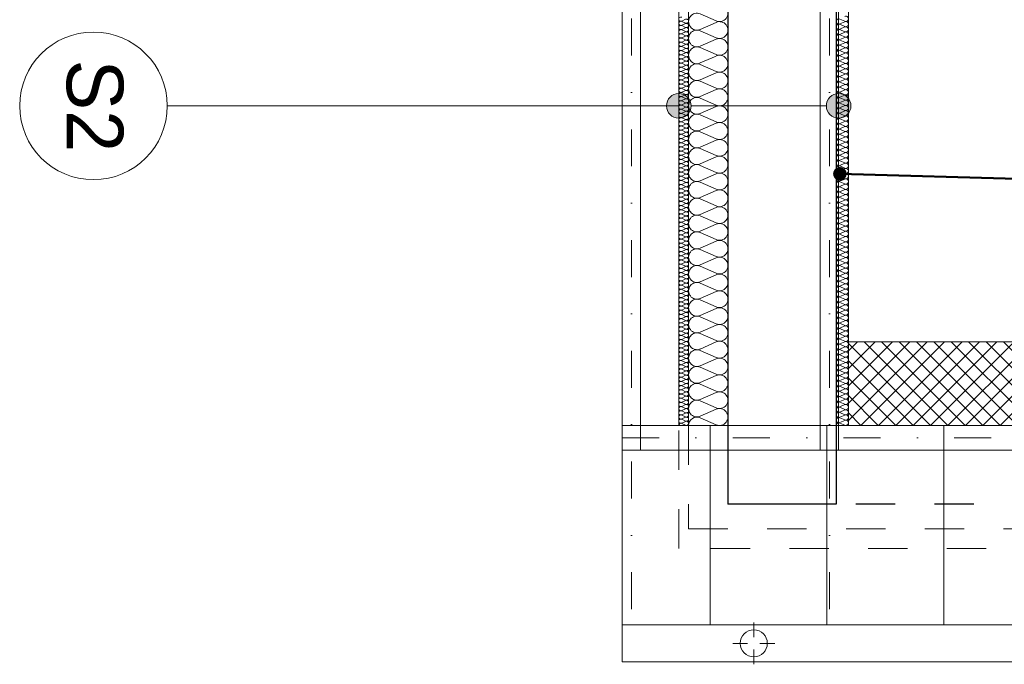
# Model space of a CAD drawing. Extents: x -438200 to -357500, y 15000 to 163871.
# Tile 100 of 148: x -433165 to -429161, y 107395 to 110015. Entities that reach past the tile are written whole.
import ezdxf

# ---------------------------------------------------------------- set-up
doc = ezdxf.new("R2010")
doc.units = 0
doc.header["$MEASUREMENT"] = 0
for name, pattern in [('Dot & Dashed', [450, 150, -150, 0, -150]), ('Hidden Line', [50, 25, -25]), ('Przerywana', [320, 160, -160])]:
    doc.linetypes.add(name, pattern=pattern)
doc.layers.get('0').update_dxf_attribs({"color": 252})
for name, color, linetype in [('#podkład', 252, 'Continuous'), ('Arch ocieplenie', 252, 'Continuous'), ('Arch opisy', 252, 'Continuous'), ('Inwent Izolacje', 252, 'Continuous')]:
    doc.layers.add(name, color=color, linetype=linetype)
for name, color, linetype, lineweight in [('Arch dachowki_Nr_Pióra__81', 252, 'Continuous', 9), ('Arch ocieplenie_Nr_Pióra__9', 252, 'Continuous', 13), ('Arch opisy_Nr_Pióra__1', 252, 'Continuous', 25), ('Arch opisy_Nr_Pióra__21', 252, 'Continuous', 9), ('Arch wykończenie_Nr_Pióra__3', 252, 'Continuous', 18), ('arch wypelnienia_Nr_Pióra__2', 252, 'Continuous', 13), ('INWENT DACH_Nr_Pióra__21', 252, 'Continuous', 9), ('Inwent Izolacje_Nr_Pióra__2', 252, 'Continuous', 13), ('Inwent Izolacje_Nr_Pióra__44', 252, 'Continuous', 13), ('INWENT KONST. DREWNIANA_Nr_Pióra__2', 252, 'Continuous', 13), ('INWENT KONST. DREWNIANA_Nr_Pióra__21', 252, 'Continuous', 9), ('INWENT RURY SPUSTOWE_Nr_Pióra__21', 252, 'Continuous', 9), ('INWENT.ŚCIANY_Nr_Pióra__1', 252, 'Continuous', 25), ('INWENT.ŚCIANY_Nr_Pióra__2', 252, 'Continuous', 13)]:
    doc.layers.add(name, color=color, linetype=linetype, lineweight=lineweight)
doc.styles.add('GENERATED_STYLE_5', font='txt')
doc.dimstyles.new('GENERATED_STYLE__7', dxfattribs={"dimtxt": 0.18, "dimasz": 109.44, "dimexe": 0.18, "dimexo": 0.0625, "dimgap": 0.09, "dimtad": 0, "dimtih": 1, "dimtoh": 1, "dimdec": 4, "dimzin": 0, "dimdsep": 46, "dimcen": 0.09, "dimadec": 0, "dimazin": 0, "dimtfac": 1, "dimtdec": 4, "dimtmove": 0, "dimatfit": 3, "dimldrblk": 'ARROWHEAD_11', "dimfxl": 1, "dimtolj": 1, "dimtzin": 0, "dimarcsym": 0})

# ---------------------------------------------------------------- blocks, each defined once
blk = doc.blocks.new('Izolacja cieplna 14_229', base_point=(-430484.9, 97267.6))
at = {"layer": 'Arch ocieplenie_Nr_Pióra__9', "linetype": 'Continuous'}
for p, q in [((-430456.9, 94883.4), (-430473, 94876.3)), ((-430473, 94874.8), (-430456.9, 94867.8)), ((-430456.9, 94866.3), (-430473, 94859.2)), ((-430473, 94857.8), (-430456.9, 94850.7)), ((-430456.9, 94849.3), (-430473, 94842.2)), ((-430473, 94840.8), (-430456.9, 94833.7)), ((-430456.9, 94832.3), (-430473, 94825.2)), ((-430473, 94823.8), (-430456.9, 94816.7)), ((-430456.9, 94815.3), (-430473, 94808.2)), ((-430473, 94806.7), (-430456.9, 94799.7)), ((-430456.9, 94798.2), (-430473, 94791.1)), ((-430473, 94789.7), (-430456.9, 94782.6)), ((-430456.9, 94781.2), (-430473, 94774.1)), ((-430473, 94772.7), (-430456.9, 94765.6)), ((-430456.9, 94764.2), (-430473, 94757.1)), ((-430473, 94755.7), (-430456.9, 94748.6)), ((-430456.9, 94747.1), (-430473, 94740.1)), ((-430473, 94738.6), (-430456.9, 94731.6)), ((-430456.9, 94730.1), (-430473, 94723)), ((-430473, 94721.6), (-430456.9, 94714.5)), ((-430456.9, 94713.1), (-430473, 94706)), ((-430473, 94704.6), (-430456.9, 94697.5)), ((-430456.9, 94696.1), (-430473, 94689)), ((-430473, 94687.6), (-430456.9, 94680.5)), ((-430456.9, 94679), (-430473, 94672)), ((-430473, 94670.5), (-430456.9, 94663.5)), ((-430456.9, 94662), (-430473, 94654.9)), ((-430473, 94653.5), (-430456.9, 94646.4)), ((-430456.9, 94645), (-430473, 94637.9)), ((-430473, 94636.5), (-430456.9, 94629.4)), ((-430456.9, 94628), (-430473, 94620.9)), ((-430473, 94619.5), (-430456.9, 94612.4)), ((-430456.9, 94610.9), (-430473, 94603.9)), ((-430473, 94602.4), (-430456.9, 94595.4)), ((-430456.9, 94593.9), (-430473, 94586.8)), ((-430473, 94585.4), (-430456.9, 94578.3)), ((-430456.9, 94576.9), (-430473, 94569.8)), ((-430473, 94568.4), (-430456.9, 94561.3)), ((-430456.9, 94559.9), (-430473, 94552.8)), ((-430473, 94551.4), (-430456.9, 94544.3)), ((-430456.9, 94542.8), (-430473, 94535.8)), ((-430473, 94534.3), (-430456.9, 94527.3)), ((-430456.9, 94525.8), (-430473, 94518.7)), ((-430473, 94517.3), (-430456.9, 94510.2)), ((-430456.9, 94508.8), (-430473, 94501.7)), ((-430473, 94500.3), (-430456.9, 94493.2)), ((-430456.9, 94491.8), (-430473, 94484.7)), ((-430473, 94483.3), (-430456.9, 94476.2)), ((-430456.9, 94474.7), (-430473, 94467.7)), ((-430473, 94466.2), (-430456.9, 94459.1)), ((-430456.9, 94457.7), (-430473, 94450.6)), ((-430473, 94449.2), (-430456.9, 94442.1)), ((-430456.9, 94440.7), (-430473, 94433.6)), ((-430473, 94432.2), (-430456.9, 94425.1)), ((-430456.9, 94423.7), (-430473, 94416.6)), ((-430473, 94415.2), (-430456.9, 94408.1)), ((-430456.9, 94406.6), (-430473, 94399.6)), ((-430473, 94398.1), (-430456.9, 94391)), ((-430456.9, 94389.6), (-430473, 94382.5)), ((-430473, 94381.1), (-430456.9, 94374)), ((-430456.9, 94372.6), (-430473, 94365.5)), ((-430473, 94364.1), (-430456.9, 94357)), ((-430456.9, 94355.6), (-430473, 94348.5)), ((-430473, 94347.1), (-430456.9, 94340)), ((-430456.9, 94338.5), (-430473, 94331.5)), ((-430473, 94330), (-430456.9, 94322.9)), ((-430456.9, 94321.5), (-430473, 94314.4)), ((-430473, 94313), (-430456.9, 94305.9)), ((-430456.9, 94304.5), (-430473, 94297.4)), ((-430473, 94296), (-430456.9, 94288.9)), ((-430456.9, 94287.5), (-430473, 94280.4)), ((-430473, 94279), (-430456.9, 94271.9)), ((-430456.9, 94270.4), (-430473, 94263.4)), ((-430473, 94261.9), (-430456.9, 94254.8)), ((-430456.9, 94253.4), (-430473, 94246.3)), ((-430473, 94244.9), (-430456.9, 94237.8)), ((-430456.9, 94236.4), (-430473, 94229.3)), ((-430473, 94227.9), (-430456.9, 94220.8)), ((-430456.9, 94219.4), (-430473, 94212.3)), ((-430473, 94210.9), (-430456.9, 94203.8)), ((-430456.9, 94202.3), (-430473, 94195.3)), ((-430473, 94193.8), (-430456.9, 94186.7)), ((-430456.9, 94185.3), (-430473, 94178.2)), ((-430473, 94176.8), (-430456.9, 94169.7)), ((-430456.9, 94168.3), (-430473, 94161.2)), ((-430473, 94159.8), (-430456.9, 94152.7)), ((-430456.9, 94151.3), (-430473, 94144.2)), ((-430473, 94142.8), (-430456.9, 94135.7)), ((-430456.9, 94134.2), (-430473, 94127.2)), ((-430473, 94125.7), (-430456.9, 94118.6)), ((-430456.9, 94117.2), (-430473, 94110.1)), ((-430473, 94108.7), (-430456.9, 94101.6)), ((-430456.9, 94100.2), (-430473, 94093.1)), ((-430473, 94091.7), (-430456.9, 94084.6)), ((-430456.9, 94083.2), (-430473, 94076.1)), ((-430473, 94074.6), (-430456.9, 94067.6)), ((-430456.9, 94066.1), (-430473, 94059.1)), ((-430473, 94057.6), (-430456.9, 94050.5)), ((-430456.9, 94049.1), (-430473, 94042)), ((-430473, 94040.6), (-430456.9, 94033.5)), ((-430456.9, 94032.1), (-430473, 94025)), ((-430473, 94023.6), (-430456.9, 94016.5)), ((-430456.9, 94015.1), (-430473, 94008)), ((-430473, 94006.5), (-430456.9, 93999.5)), ((-430456.9, 93998), (-430473, 93991)), ((-430473, 93989.5), (-430456.9, 93982.4)), ((-430456.9, 93981), (-430473, 93973.9)), ((-430473, 93972.5), (-430456.9, 93965.4)), ((-430456.9, 93964), (-430473, 93956.9)), ((-430473, 93955.5), (-430456.9, 93948.4)), ((-430456.9, 93947), (-430473, 93939.9)), ((-430473, 93938.4), (-430456.9, 93931.4)), ((-430456.9, 93929.9), (-430473, 93922.9)), ((-430473, 93921.4), (-430456.9, 93914.3)), ((-430456.9, 93912.9), (-430473, 93905.8)), ((-430473, 93904.4), (-430456.9, 93897.3)), ((-430456.9, 93895.9), (-430473, 93888.8)), ((-430473, 93887.4), (-430456.9, 93880.3)), ((-430456.9, 93878.9), (-430473, 93871.8)), ((-430473, 93870.3), (-430456.9, 93863.3)), ((-430456.9, 93861.8), (-430473, 93854.8)), ((-430473, 93853.3), (-430456.9, 93846.2)), ((-430456.9, 93844.8), (-430473, 93837.7)), ((-430473, 93836.3), (-430456.9, 93829.2)), ((-430456.9, 93827.8), (-430473, 93820.7)), ((-430473, 93819.3), (-430456.9, 93812.2)), ((-430456.9, 93810.8), (-430473, 93803.7)), ((-430473, 93802.2), (-430456.9, 93795.2)), ((-430456.9, 93793.7), (-430473, 93786.6)), ((-430473, 93785.2), (-430456.9, 93778.1)), ((-430456.9, 93776.7), (-430473, 93769.6)), ((-430473, 93768.2), (-430456.9, 93761.1)), ((-430456.9, 93759.7), (-430473, 93752.6)), ((-430473, 93751.2), (-430456.9, 93744.1)), ((-430456.9, 93742.7), (-430473, 93735.6)), ((-430473, 93734.1), (-430456.9, 93727.1)), ((-430456.9, 93725.6), (-430473, 93718.5)), ((-430473, 93717.1), (-430456.9, 93710)), ((-430456.9, 93708.6), (-430473, 93701.5)), ((-430473, 93700.1), (-430456.9, 93693)), ((-430456.9, 93691.6), (-430473, 93684.5)), ((-430473, 93683.1), (-430456.9, 93676)), ((-430456.9, 93674.6), (-430473, 93667.5)), ((-430473, 93666), (-430456.9, 93659)), ((-430456.9, 93657.5), (-430473, 93650.4)), ((-430473, 93649), (-430456.9, 93641.9)), ((-430456.9, 93640.5), (-430473, 93633.4)), ((-430473, 93632), (-430456.9, 93624.9)), ((-430456.9, 93623.5), (-430473, 93616.4)), ((-430473, 93615), (-430456.9, 93607.9)), ((-430456.9, 93606.5), (-430473, 93599.4)), ((-430473, 93597.9), (-430456.9, 93590.9)), ((-430456.9, 93589.4), (-430473, 93582.3)), ((-430473, 93580.9), (-430456.9, 93573.8)), ((-430456.9, 93572.4), (-430473, 93565.3)), ((-430473, 93563.9), (-430456.9, 93556.8)), ((-430456.9, 93555.4), (-430473, 93548.3)), ((-430473, 93546.9), (-430456.9, 93539.8)), ((-430456.9, 93538.4), (-430473, 93531.3)), ((-430473, 93529.8), (-430456.9, 93522.8)), ((-430456.9, 93521.3), (-430473, 93514.2)), ((-430473, 93512.8), (-430456.9, 93505.7)), ((-430456.9, 93504.3), (-430473, 93497.2)), ((-430473, 93495.8), (-430456.9, 93488.7)), ((-430456.9, 93487.3), (-430473, 93480.2)), ((-430473, 93478.8), (-430456.9, 93471.7)), ((-430456.9, 93470.3), (-430473, 93463.2)), ((-430473, 93461.7), (-430456.9, 93454.7)), ((-430456.9, 93453.2), (-430473, 93446.1)), ((-430473, 93444.7), (-430456.9, 93437.6)), ((-430456.9, 93436.2), (-430473, 93429.1)), ((-430473, 93427.7), (-430456.9, 93420.6)), ((-430456.9, 93419.2), (-430473, 93412.1)), ((-430473, 93410.7), (-430456.9, 93403.6)), ((-430456.9, 93402.1), (-430473, 93395.1)), ((-430473, 93393.6), (-430456.9, 93386.6)), ((-430456.9, 93385.1), (-430473, 93378)), ((-430473, 93376.6), (-430456.9, 93369.5)), ((-430456.9, 93368.1), (-430473, 93361)), ((-430473, 93359.6), (-430456.9, 93352.5)), ((-430456.9, 93351.1), (-430473, 93344)), ((-430473, 93342.6), (-430456.9, 93335.5)), ((-430456.9, 93334), (-430473, 93327)), ((-430473, 93325.5), (-430456.9, 93318.5)), ((-430456.9, 93317), (-430473, 93309.9)), ((-430473, 93308.5), (-430456.9, 93301.4)), ((-430456.9, 93300), (-430473, 93292.9)), ((-430473, 93291.5), (-430456.9, 93284.4)), ((-430456.9, 93283), (-430473, 93275.9)), ((-430473, 93274.5), (-430456.9, 93267.4)), ((-430456.9, 93265.9), (-430473, 93258.9)), ((-430473, 93257.4), (-430456.9, 93250.4)), ((-430456.9, 93248.9), (-430473, 93241.8)), ((-430473, 93240.4), (-430456.9, 93233.3))]:
    blk.add_line(p, q, dxfattribs=at)
for centre, start_param, end_param in [((-430476.4, 94884.1), 2.7288, 6.695979), ((-430453.5, 94875.6), 5.870392, 9.837571), ((-430476.4, 94867), 2.7288, 6.695979), ((-430476.4, 94850), 2.7288, 6.695979), ((-430476.4, 94833), 2.7288, 6.695979), ((-430453.5, 94858.5), 5.870392, 9.837571), ((-430453.5, 94841.5), 5.870392, 9.837571), ((-430476.4, 94816), 2.7288, 6.695979), ((-430476.4, 94798.9), 2.7288, 6.695979), ((-430453.5, 94824.5), 5.870392, 9.837571), ((-430453.5, 94807.5), 5.870392, 9.837571), ((-430476.4, 94781.9), 2.7288, 6.695979), ((-430476.4, 94764.9), 2.7288, 6.695979), ((-430453.5, 94790.4), 5.870392, 9.837571), ((-430453.5, 94773.4), 5.870392, 9.837571), ((-430453.5, 94756.4), 5.870392, 9.837571), ((-430476.4, 94747.9), 2.7288, 6.695979), ((-430476.4, 94730.8), 2.7288, 6.695979), ((-430476.4, 94713.8), 2.7288, 6.695979), ((-430453.5, 94739.4), 5.870392, 9.837571), ((-430453.5, 94722.3), 5.870392, 9.837571), ((-430476.4, 94696.8), 2.7288, 6.695979), ((-430476.4, 94679.8), 2.7288, 6.695979), ((-430453.5, 94705.3), 5.870392, 9.837571), ((-430453.5, 94688.3), 5.870392, 9.837571), ((-430476.4, 94662.7), 2.7288, 6.695979), ((-430476.4, 94645.7), 2.7288, 6.695979), ((-430453.5, 94671.3), 5.870392, 9.837571), ((-430453.5, 94654.2), 5.870392, 9.837571), ((-430453.5, 94637.2), 5.870392, 9.837571), ((-430476.4, 94628.7), 2.7288, 6.695979), ((-430476.4, 94611.7), 2.7288, 6.695979), ((-430476.4, 94594.6), 2.7288, 6.695979), ((-430453.5, 94620.2), 5.870392, 9.837571), ((-430453.5, 94603.1), 5.870392, 9.837571), ((-430476.4, 94577.6), 2.7288, 6.695979), ((-430476.4, 94560.6), 2.7288, 6.695979), ((-430453.5, 94586.1), 5.870392, 9.837571), ((-430453.5, 94569.1), 5.870392, 9.837571), ((-430476.4, 94543.6), 2.7288, 6.695979), ((-430476.4, 94526.5), 2.7288, 6.695979), ((-430453.5, 94552.1), 5.870392, 9.837571), ((-430453.5, 94535), 5.870392, 9.837571), ((-430453.5, 94518), 5.870392, 9.837571), ((-430476.4, 94509.5), 2.7288, 6.695979), ((-430476.4, 94492.5), 2.7288, 6.695979), ((-430476.4, 94475.5), 2.7288, 6.695979), ((-430453.5, 94501), 5.870392, 9.837571), ((-430453.5, 94484), 5.870392, 9.837571), ((-430476.4, 94458.4), 2.7288, 6.695979), ((-430476.4, 94441.4), 2.7288, 6.695979), ((-430453.5, 94466.9), 5.870392, 9.837571), ((-430453.5, 94449.9), 5.870392, 9.837571), ((-430453.5, 94432.9), 5.870392, 9.837571), ((-430476.4, 94424.4), 2.7288, 6.695979), ((-430476.4, 94407.4), 2.7288, 6.695979), ((-430453.5, 94415.9), 5.870392, 9.837571), ((-430453.5, 94398.8), 5.870392, 9.837571), ((-430476.4, 94390.3), 2.7288, 6.695979), ((-430476.4, 94373.3), 2.7288, 6.695979), ((-430476.4, 94356.3), 2.7288, 6.695979), ((-430453.5, 94381.8), 5.870392, 9.837571), ((-430453.5, 94364.8), 5.870392, 9.837571), ((-430476.4, 94339.3), 2.7288, 6.695979), ((-430476.4, 94322.2), 2.7288, 6.695979), ((-430453.5, 94347.8), 5.870392, 9.837571), ((-430453.5, 94330.7), 5.870392, 9.837571), ((-430453.5, 94313.7), 5.870392, 9.837571), ((-430476.4, 94305.2), 2.7288, 6.695979), ((-430476.4, 94288.2), 2.7288, 6.695979), ((-430453.5, 94296.7), 5.870392, 9.837571), ((-430453.5, 94279.7), 5.870392, 9.837571), ((-430476.4, 94271.2), 2.7288, 6.695979), ((-430476.4, 94254.1), 2.7288, 6.695979), ((-430476.4, 94237.1), 2.7288, 6.695979), ((-430453.5, 94262.6), 5.870392, 9.837571), ((-430453.5, 94245.6), 5.870392, 9.837571), ((-430476.4, 94220.1), 2.7288, 6.695979), ((-430476.4, 94203.1), 2.7288, 6.695979), ((-430453.5, 94228.6), 5.870392, 9.837571), ((-430453.5, 94211.6), 5.870392, 9.837571), ((-430453.5, 94194.5), 5.870392, 9.837571), ((-430476.4, 94186), 2.7288, 6.695979), ((-430476.4, 94169), 2.7288, 6.695979), ((-430453.5, 94177.5), 5.870392, 9.837571), ((-430453.5, 94160.5), 5.870392, 9.837571), ((-430476.4, 94152), 2.7288, 6.695979), ((-430476.4, 94135), 2.7288, 6.695979), ((-430476.4, 94117.9), 2.7288, 6.695979), ((-430453.5, 94143.5), 5.870392, 9.837571), ((-430453.5, 94126.4), 5.870392, 9.837571), ((-430476.4, 94100.9), 2.7288, 6.695979), ((-430476.4, 94083.9), 2.7288, 6.695979), ((-430453.5, 94109.4), 5.870392, 9.837571), ((-430453.5, 94092.4), 5.870392, 9.837571), ((-430453.5, 94075.4), 5.870392, 9.837571), ((-430476.4, 94066.9), 2.7288, 6.695979), ((-430476.4, 94049.8), 2.7288, 6.695979), ((-430476.4, 94032.8), 2.7288, 6.695979), ((-430453.5, 94058.3), 5.870392, 9.837571), ((-430453.5, 94041.3), 5.870392, 9.837571), ((-430476.4, 94015.8), 2.7288, 6.695979), ((-430476.4, 93998.8), 2.7288, 6.695979), ((-430453.5, 94024.3), 5.870392, 9.837571), ((-430453.5, 94007.3), 5.870392, 9.837571), ((-430476.4, 93981.7), 2.7288, 6.695979), ((-430476.4, 93964.7), 2.7288, 6.695979), ((-430453.5, 93990.2), 5.870392, 9.837571), ((-430453.5, 93973.2), 5.870392, 9.837571), ((-430453.5, 93956.2), 5.870392, 9.837571), ((-430476.4, 93947.7), 2.7288, 6.695979), ((-430476.4, 93930.6), 2.7288, 6.695979), ((-430476.4, 93913.6), 2.7288, 6.695979), ((-430453.5, 93939.2), 5.870392, 9.837571), ((-430453.5, 93922.1), 5.870392, 9.837571), ((-430476.4, 93896.6), 2.7288, 6.695979), ((-430476.4, 93879.6), 2.7288, 6.695979), ((-430453.5, 93905.1), 5.870392, 9.837571), ((-430453.5, 93888.1), 5.870392, 9.837571), ((-430476.4, 93862.5), 2.7288, 6.695979), ((-430476.4, 93845.5), 2.7288, 6.695979), ((-430453.5, 93871.1), 5.870392, 9.837571), ((-430453.5, 93854), 5.870392, 9.837571), ((-430453.5, 93837), 5.870392, 9.837571), ((-430476.4, 93828.5), 2.7288, 6.695979), ((-430476.4, 93811.5), 2.7288, 6.695979), ((-430476.4, 93794.4), 2.7288, 6.695979), ((-430453.5, 93820), 5.870392, 9.837571), ((-430453.5, 93803), 5.870392, 9.837571), ((-430476.4, 93777.4), 2.7288, 6.695979), ((-430476.4, 93760.4), 2.7288, 6.695979), ((-430453.5, 93785.9), 5.870392, 9.837571), ((-430453.5, 93768.9), 5.870392, 9.837571), ((-430476.4, 93743.4), 2.7288, 6.695979), ((-430476.4, 93726.3), 2.7288, 6.695979), ((-430453.5, 93751.9), 5.870392, 9.837571), ((-430453.5, 93734.9), 5.870392, 9.837571), ((-430453.5, 93717.8), 5.870392, 9.837571), ((-430476.4, 93709.3), 2.7288, 6.695979), ((-430476.4, 93692.3), 2.7288, 6.695979), ((-430476.4, 93675.3), 2.7288, 6.695979), ((-430453.5, 93700.8), 5.870392, 9.837571), ((-430453.5, 93683.8), 5.870392, 9.837571), ((-430476.4, 93658.2), 2.7288, 6.695979), ((-430476.4, 93641.2), 2.7288, 6.695979), ((-430453.5, 93666.8), 5.870392, 9.837571), ((-430453.5, 93649.7), 5.870392, 9.837571), ((-430453.5, 93632.7), 5.870392, 9.837571), ((-430476.4, 93624.2), 2.7288, 6.695979), ((-430476.4, 93607.2), 2.7288, 6.695979), ((-430453.5, 93615.7), 5.870392, 9.837571), ((-430453.5, 93598.7), 5.870392, 9.837571), ((-430476.4, 93590.1), 2.7288, 6.695979), ((-430476.4, 93573.1), 2.7288, 6.695979), ((-430476.4, 93556.1), 2.7288, 6.695979), ((-430453.5, 93581.6), 5.870392, 9.837571), ((-430453.5, 93564.6), 5.870392, 9.837571), ((-430476.4, 93539.1), 2.7288, 6.695979), ((-430476.4, 93522), 2.7288, 6.695979), ((-430453.5, 93547.6), 5.870392, 9.837571), ((-430453.5, 93530.6), 5.870392, 9.837571), ((-430453.5, 93513.5), 5.870392, 9.837571), ((-430476.4, 93505), 2.7288, 6.695979), ((-430476.4, 93488), 2.7288, 6.695979), ((-430453.5, 93496.5), 5.870392, 9.837571), ((-430453.5, 93479.5), 5.870392, 9.837571), ((-430476.4, 93471), 2.7288, 6.695979), ((-430476.4, 93453.9), 2.7288, 6.695979), ((-430476.4, 93436.9), 2.7288, 6.695979), ((-430453.5, 93462.5), 5.870392, 9.837571), ((-430453.5, 93445.4), 5.870392, 9.837571), ((-430476.4, 93419.9), 2.7288, 6.695979), ((-430476.4, 93402.9), 2.7288, 6.695979), ((-430453.5, 93428.4), 5.870392, 9.837571), ((-430453.5, 93411.4), 5.870392, 9.837571), ((-430453.5, 93394.4), 5.870392, 9.837571), ((-430476.4, 93385.8), 2.7288, 6.695979), ((-430476.4, 93368.8), 2.7288, 6.695979), ((-430476.4, 93351.8), 2.7288, 6.695979), ((-430453.5, 93377.3), 5.870392, 9.837571), ((-430453.5, 93360.3), 5.870392, 9.837571), ((-430476.4, 93334.8), 2.7288, 6.695979), ((-430476.4, 93317.7), 2.7288, 6.695979), ((-430453.5, 93343.3), 5.870392, 9.837571), ((-430453.5, 93326.3), 5.870392, 9.837571), ((-430476.4, 93300.7), 2.7288, 6.695979), ((-430476.4, 93283.7), 2.7288, 6.695979), ((-430453.5, 93309.2), 5.870392, 9.837571), ((-430453.5, 93292.2), 5.870392, 9.837571), ((-430453.5, 93275.2), 5.870392, 9.837571), ((-430476.4, 93266.7), 2.7288, 6.695979), ((-430476.4, 93249.6), 2.7288, 6.695979), ((-430476.4, 93232.6), 2.7288, 4.712389), ((-430453.5, 93258.1), 5.870392, 9.837571), ((-430453.5, 93241.1), 5.870392, 9.837571)]:
    blk.add_ellipse(centre, major_axis=(0, -8.51), ratio=0.99935, start_param=start_param, end_param=end_param, dxfattribs=at)
blk = doc.blocks.new('Izolacja cieplna 14_341', base_point=(-430444.9, 93232.6))
at = {"layer": 'Inwent Izolacje_Nr_Pióra__2', "linetype": 'Continuous'}
for p, q in [((-430332.6, 94876.8), (-430397.3, 94905.3)), ((-430397.3, 94842.6), (-430332.6, 94871.1)), ((-430332.6, 94808.4), (-430397.3, 94836.9)), ((-430397.3, 94774.3), (-430332.6, 94802.7)), ((-430332.6, 94740.1), (-430397.3, 94768.5)), ((-430397.3, 94705.9), (-430332.6, 94734.3)), ((-430332.6, 94671.7), (-430397.3, 94700.1)), ((-430397.3, 94637.5), (-430332.6, 94665.9)), ((-430332.6, 94603.3), (-430397.3, 94631.7)), ((-430397.3, 94569.1), (-430332.6, 94597.5)), ((-430332.6, 94534.9), (-430397.3, 94563.3)), ((-430397.3, 94500.7), (-430332.6, 94529.1)), ((-430332.6, 94466.5), (-430397.3, 94495)), ((-430397.3, 94432.3), (-430332.6, 94460.8)), ((-430332.6, 94398.1), (-430397.3, 94426.6)), ((-430397.3, 94363.9), (-430332.6, 94392.4)), ((-430332.6, 94329.7), (-430397.3, 94358.2)), ((-430397.3, 94295.5), (-430332.6, 94324)), ((-430332.6, 94261.3), (-430397.3, 94289.8)), ((-430397.3, 94227.1), (-430332.6, 94255.6)), ((-430332.6, 94192.9), (-430397.3, 94221.4)), ((-430397.3, 94158.7), (-430332.6, 94187.2)), ((-430332.6, 94124.6), (-430397.3, 94153)), ((-430397.3, 94090.4), (-430332.6, 94118.8)), ((-430332.6, 94056.2), (-430397.3, 94084.6)), ((-430397.3, 94022), (-430332.6, 94050.4)), ((-430332.6, 93987.8), (-430397.3, 94016.2)), ((-430397.3, 93953.6), (-430332.6, 93982)), ((-430332.6, 93919.4), (-430397.3, 93947.8)), ((-430397.3, 93885.2), (-430332.6, 93913.6)), ((-430332.6, 93851), (-430397.3, 93879.4)), ((-430397.3, 93816.8), (-430332.6, 93845.2)), ((-430332.6, 93782.6), (-430397.3, 93811.1)), ((-430397.3, 93748.4), (-430332.6, 93776.9)), ((-430332.6, 93714.2), (-430397.3, 93742.7)), ((-430397.3, 93680), (-430332.6, 93708.5)), ((-430332.6, 93645.8), (-430397.3, 93674.3)), ((-430397.3, 93611.6), (-430332.6, 93640.1)), ((-430332.6, 93577.4), (-430397.3, 93605.9)), ((-430397.3, 93543.2), (-430332.6, 93571.7)), ((-430332.6, 93509), (-430397.3, 93537.5)), ((-430397.3, 93474.8), (-430332.6, 93503.3)), ((-430332.6, 93440.7), (-430397.3, 93469.1)), ((-430397.3, 93406.5), (-430332.6, 93434.9)), ((-430332.6, 93372.3), (-430397.3, 93400.7)), ((-430397.3, 93338.1), (-430332.6, 93366.5)), ((-430332.6, 93303.9), (-430397.3, 93332.3)), ((-430397.3, 93269.7), (-430332.6, 93298.1)), ((-430332.6, 93235.5), (-430397.3, 93263.9))]:
    blk.add_line(p, q, dxfattribs=at)
for centre, start_param, end_param in [((-430319, 94908.2), 2.728799, 6.695979), ((-430410.9, 94874), 5.870392, 9.837571), ((-430410.9, 94805.6), 5.870392, 9.837571), ((-430319, 94839.8), 2.728799, 6.695979), ((-430319, 94771.4), 2.728799, 6.695979), ((-430410.9, 94737.2), 5.870392, 9.837571), ((-430319, 94703), 2.728799, 6.695979), ((-430410.9, 94668.8), 5.870392, 9.837571), ((-430319, 94634.6), 2.728799, 6.695979), ((-430410.9, 94600.4), 5.870392, 9.837571), ((-430319, 94566.2), 2.728799, 6.695979), ((-430410.9, 94532), 5.870392, 9.837571), ((-430319, 94497.8), 2.728799, 6.695979), ((-430410.9, 94463.6), 5.870392, 9.837571), ((-430319, 94429.4), 2.728799, 6.695979), ((-430410.9, 94395.2), 5.870392, 9.837571), ((-430410.9, 94326.8), 5.870392, 9.837571), ((-430319, 94361), 2.728799, 6.695979), ((-430319, 94292.7), 2.728799, 6.695979), ((-430410.9, 94258.5), 5.870392, 9.837571), ((-430319, 94224.3), 2.728799, 6.695979), ((-430410.9, 94190.1), 5.870392, 9.837571), ((-430319, 94155.9), 2.728799, 6.695979), ((-430410.9, 94121.7), 5.870392, 9.837571), ((-430319, 94087.5), 2.728799, 6.695979), ((-430410.9, 94053.3), 5.870392, 9.837571), ((-430319, 94019.1), 2.728799, 6.695979), ((-430410.9, 93984.9), 5.870392, 9.837571), ((-430319, 93950.7), 2.728799, 6.695979), ((-430410.9, 93916.5), 5.870392, 9.837571), ((-430410.9, 93848.1), 5.870392, 9.837571), ((-430319, 93882.3), 2.728799, 6.695979), ((-430319, 93813.9), 2.728799, 6.695979), ((-430410.9, 93779.7), 5.870392, 9.837571), ((-430319, 93745.5), 2.728799, 6.695979), ((-430410.9, 93711.3), 5.870392, 9.837571), ((-430319, 93677.1), 2.728799, 6.695979), ((-430410.9, 93642.9), 5.870392, 9.837571), ((-430319, 93608.8), 2.728799, 6.695979), ((-430410.9, 93574.6), 5.870392, 9.837571), ((-430319, 93540.4), 2.728799, 6.695979), ((-430410.9, 93506.2), 5.870392, 9.837571), ((-430319, 93472), 2.728799, 6.695979), ((-430410.9, 93437.8), 5.870392, 9.837571), ((-430319, 93403.6), 2.728799, 6.695979), ((-430410.9, 93369.4), 5.870392, 9.837571), ((-430319, 93335.2), 2.728799, 6.695979), ((-430410.9, 93301), 5.870392, 9.837571), ((-430319, 93266.8), 2.728799, 6.695979), ((-430410.9, 93232.6), 5.870392, 7.853982)]:
    blk.add_ellipse(centre, major_axis=(0, 34.2), ratio=0.995133, start_param=start_param, end_param=end_param, dxfattribs=at)
blk = doc.blocks.new('Izolacja cieplna 14_365', base_point=(-429844.9, 93232.6))
at = {"layer": 'Inwent Izolacje_Nr_Pióra__44', "linetype": 'Continuous'}
for p, q in [((-429809.8, 94875.6), (-429830, 94884.4)), ((-429830, 94864.9), (-429809.8, 94873.8)), ((-429809.8, 94854.2), (-429830, 94863.1)), ((-429830, 94843.6), (-429809.8, 94852.4)), ((-429809.8, 94832.9), (-429830, 94841.8)), ((-429830, 94822.2), (-429809.8, 94831.1)), ((-429809.8, 94811.6), (-429830, 94820.4)), ((-429830, 94800.9), (-429809.8, 94809.8)), ((-429809.8, 94790.3), (-429830, 94799.1)), ((-429830, 94779.6), (-429809.8, 94788.5)), ((-429809.8, 94768.9), (-429830, 94777.8)), ((-429830, 94758.3), (-429809.8, 94767.1)), ((-429809.8, 94747.6), (-429830, 94756.5)), ((-429830, 94736.9), (-429809.8, 94745.8)), ((-429809.8, 94726.3), (-429830, 94735.1)), ((-429830, 94715.6), (-429809.8, 94724.5)), ((-429809.8, 94705), (-429830, 94713.8)), ((-429830, 94694.3), (-429809.8, 94703.2)), ((-429809.8, 94683.6), (-429830, 94692.5)), ((-429830, 94673), (-429809.8, 94681.8)), ((-429809.8, 94662.3), (-429830, 94671.2)), ((-429830, 94651.6), (-429809.8, 94660.5)), ((-429809.8, 94641), (-429830, 94649.8)), ((-429830, 94630.3), (-429809.8, 94639.2)), ((-429809.8, 94619.7), (-429830, 94628.5)), ((-429830, 94609), (-429809.8, 94617.9)), ((-429809.8, 94598.3), (-429830, 94607.2)), ((-429830, 94587.7), (-429809.8, 94596.5)), ((-429809.8, 94577), (-429830, 94585.9)), ((-429830, 94566.3), (-429809.8, 94575.2)), ((-429809.8, 94555.7), (-429830, 94564.5)), ((-429830, 94545), (-429809.8, 94553.9)), ((-429809.8, 94534.3), (-429830, 94543.2)), ((-429830, 94523.7), (-429809.8, 94532.6)), ((-429809.8, 94513), (-429830, 94521.9)), ((-429830, 94502.4), (-429809.8, 94511.2)), ((-429809.8, 94491.7), (-429830, 94500.6)), ((-429830, 94481), (-429809.8, 94489.9)), ((-429809.8, 94470.4), (-429830, 94479.2)), ((-429830, 94459.7), (-429809.8, 94468.6)), ((-429809.8, 94449), (-429830, 94457.9)), ((-429830, 94438.4), (-429809.8, 94447.3)), ((-429809.8, 94427.7), (-429830, 94436.6)), ((-429830, 94417.1), (-429809.8, 94425.9)), ((-429809.8, 94406.4), (-429830, 94415.3)), ((-429830, 94395.7), (-429809.8, 94404.6)), ((-429809.8, 94385.1), (-429830, 94393.9)), ((-429830, 94374.4), (-429809.8, 94383.3)), ((-429809.8, 94363.7), (-429830, 94372.6)), ((-429830, 94353.1), (-429809.8, 94362)), ((-429809.8, 94342.4), (-429830, 94351.3)), ((-429830, 94331.8), (-429809.8, 94340.6)), ((-429809.8, 94321.1), (-429830, 94330)), ((-429830, 94310.4), (-429809.8, 94319.3)), ((-429809.8, 94299.8), (-429830, 94308.6)), ((-429830, 94289.1), (-429809.8, 94298)), ((-429809.8, 94278.4), (-429830, 94287.3)), ((-429830, 94267.8), (-429809.8, 94276.7)), ((-429809.8, 94257.1), (-429830, 94266)), ((-429830, 94246.5), (-429809.8, 94255.3)), ((-429809.8, 94235.8), (-429830, 94244.7)), ((-429830, 94225.1), (-429809.8, 94234)), ((-429809.8, 94214.5), (-429830, 94223.3)), ((-429830, 94203.8), (-429809.8, 94212.7)), ((-429809.8, 94193.1), (-429830, 94202)), ((-429830, 94182.5), (-429809.8, 94191.4)), ((-429809.8, 94171.8), (-429830, 94180.7)), ((-429830, 94161.2), (-429809.8, 94170)), ((-429809.8, 94150.5), (-429830, 94159.4)), ((-429830, 94139.8), (-429809.8, 94148.7)), ((-429809.8, 94129.2), (-429830, 94138)), ((-429830, 94118.5), (-429809.8, 94127.4)), ((-429809.8, 94107.8), (-429830, 94116.7)), ((-429830, 94097.2), (-429809.8, 94106.1)), ((-429809.8, 94086.5), (-429830, 94095.4)), ((-429830, 94075.9), (-429809.8, 94084.7)), ((-429809.8, 94065.2), (-429830, 94074.1)), ((-429830, 94054.5), (-429809.8, 94063.4)), ((-429809.8, 94043.9), (-429830, 94052.7)), ((-429830, 94033.2), (-429809.8, 94042.1)), ((-429809.8, 94022.5), (-429830, 94031.4)), ((-429830, 94011.9), (-429809.8, 94020.8)), ((-429809.8, 94001.2), (-429830, 94010.1)), ((-429830, 93990.6), (-429809.8, 93999.4)), ((-429809.8, 93979.9), (-429830, 93988.8)), ((-429830, 93969.2), (-429809.8, 93978.1)), ((-429809.8, 93958.6), (-429830, 93967.4)), ((-429830, 93947.9), (-429809.8, 93956.8)), ((-429809.8, 93937.2), (-429830, 93946.1)), ((-429830, 93926.6), (-429809.8, 93935.4)), ((-429809.8, 93915.9), (-429830, 93924.8)), ((-429830, 93905.3), (-429809.8, 93914.1)), ((-429809.8, 93894.6), (-429830, 93903.5)), ((-429830, 93883.9), (-429809.8, 93892.8)), ((-429809.8, 93873.3), (-429830, 93882.1)), ((-429830, 93862.6), (-429809.8, 93871.5)), ((-429809.8, 93851.9), (-429830, 93860.8)), ((-429830, 93841.3), (-429809.8, 93850.1)), ((-429809.8, 93830.6), (-429830, 93839.5)), ((-429830, 93820), (-429809.8, 93828.8)), ((-429809.8, 93809.3), (-429830, 93818.2)), ((-429830, 93798.6), (-429809.8, 93807.5)), ((-429809.8, 93788), (-429830, 93796.8)), ((-429830, 93777.3), (-429809.8, 93786.2)), ((-429809.8, 93766.6), (-429830, 93775.5)), ((-429830, 93756), (-429809.8, 93764.8)), ((-429809.8, 93745.3), (-429830, 93754.2)), ((-429830, 93734.7), (-429809.8, 93743.5)), ((-429809.8, 93724), (-429830, 93732.9)), ((-429830, 93713.3), (-429809.8, 93722.2)), ((-429809.8, 93702.7), (-429830, 93711.5)), ((-429830, 93692), (-429809.8, 93700.9)), ((-429809.8, 93681.3), (-429830, 93690.2)), ((-429830, 93670.7), (-429809.8, 93679.5)), ((-429809.8, 93660), (-429830, 93668.9)), ((-429830, 93649.3), (-429809.8, 93658.2)), ((-429809.8, 93638.7), (-429830, 93647.6)), ((-429830, 93628), (-429809.8, 93636.9)), ((-429809.8, 93617.4), (-429830, 93626.2)), ((-429830, 93606.7), (-429809.8, 93615.6)), ((-429809.8, 93596), (-429830, 93604.9)), ((-429830, 93585.4), (-429809.8, 93594.2)), ((-429809.8, 93574.7), (-429830, 93583.6)), ((-429830, 93564), (-429809.8, 93572.9)), ((-429809.8, 93553.4), (-429830, 93562.3)), ((-429830, 93542.7), (-429809.8, 93551.6)), ((-429809.8, 93532.1), (-429830, 93540.9)), ((-429830, 93521.4), (-429809.8, 93530.3)), ((-429809.8, 93510.7), (-429830, 93519.6)), ((-429830, 93500.1), (-429809.8, 93508.9)), ((-429809.8, 93489.4), (-429830, 93498.3)), ((-429830, 93478.7), (-429809.8, 93487.6)), ((-429809.8, 93468.1), (-429830, 93477)), ((-429830, 93457.4), (-429809.8, 93466.3)), ((-429809.8, 93446.8), (-429830, 93455.6)), ((-429830, 93436.1), (-429809.8, 93445)), ((-429809.8, 93425.4), (-429830, 93434.3)), ((-429830, 93414.8), (-429809.8, 93423.6)), ((-429809.8, 93404.1), (-429830, 93413)), ((-429830, 93393.4), (-429809.8, 93402.3)), ((-429809.8, 93382.8), (-429830, 93391.7)), ((-429830, 93372.1), (-429809.8, 93381)), ((-429809.8, 93361.5), (-429830, 93370.3)), ((-429830, 93350.8), (-429809.8, 93359.7)), ((-429809.8, 93340.1), (-429830, 93349)), ((-429830, 93329.5), (-429809.8, 93338.3)), ((-429809.8, 93318.8), (-429830, 93327.7)), ((-429830, 93308.1), (-429809.8, 93317)), ((-429809.8, 93297.5), (-429830, 93306.4)), ((-429830, 93286.8), (-429809.8, 93295.7)), ((-429809.8, 93276.2), (-429830, 93285)), ((-429830, 93265.5), (-429809.8, 93274.4)), ((-429809.8, 93254.8), (-429830, 93263.7)), ((-429830, 93244.2), (-429809.8, 93253)), ((-429809.8, 93233.5), (-429830, 93242.4))]:
    blk.add_line(p, q, dxfattribs=at)
for centre, start_param, end_param in [((-429834.3, 94874.7), 5.870392, 9.837571), ((-429805.6, 94885.3), 2.728799, 6.695979), ((-429834.3, 94853.3), 5.870392, 9.837571), ((-429834.3, 94832), 5.870392, 9.837571), ((-429805.6, 94864), 2.728799, 6.695979), ((-429805.6, 94842.7), 2.728799, 6.695979), ((-429834.3, 94810.7), 5.870392, 9.837571), ((-429805.6, 94821.3), 2.728799, 6.695979), ((-429805.6, 94800), 2.728799, 6.695979), ((-429834.3, 94789.4), 5.870392, 9.837571), ((-429834.3, 94768), 5.870392, 9.837571), ((-429805.6, 94778.7), 2.728799, 6.695979), ((-429805.6, 94757.4), 2.728799, 6.695979), ((-429834.3, 94746.7), 5.870392, 9.837571), ((-429834.3, 94725.4), 5.870392, 9.837571), ((-429805.6, 94736), 2.728799, 6.695979), ((-429805.6, 94714.7), 2.728799, 6.695979), ((-429834.3, 94704.1), 5.870392, 9.837571), ((-429834.3, 94682.7), 5.870392, 9.837571), ((-429805.6, 94693.4), 2.728799, 6.695979), ((-429805.6, 94672.1), 2.728799, 6.695979), ((-429834.3, 94661.4), 5.870392, 9.837571), ((-429834.3, 94640.1), 5.870392, 9.837571), ((-429805.6, 94650.7), 2.728799, 6.695979), ((-429834.3, 94618.8), 5.870392, 9.837571), ((-429834.3, 94597.4), 5.870392, 9.837571), ((-429805.6, 94629.4), 2.728799, 6.695979), ((-429805.6, 94608.1), 2.728799, 6.695979), ((-429834.3, 94576.1), 5.870392, 9.837571), ((-429834.3, 94554.8), 5.870392, 9.837571), ((-429805.6, 94586.8), 2.728799, 6.695979), ((-429805.6, 94565.4), 2.728799, 6.695979), ((-429834.3, 94533.5), 5.870392, 9.837571), ((-429834.3, 94512.1), 5.870392, 9.837571), ((-429805.6, 94544.1), 2.728799, 6.695979), ((-429805.6, 94522.8), 2.728799, 6.695979), ((-429834.3, 94490.8), 5.870392, 9.837571), ((-429805.6, 94501.5), 2.728799, 6.695979), ((-429805.6, 94480.1), 2.728799, 6.695979), ((-429834.3, 94469.5), 5.870392, 9.837571), ((-429834.3, 94448.2), 5.870392, 9.837571), ((-429805.6, 94458.8), 2.728799, 6.695979), ((-429805.6, 94437.5), 2.728799, 6.695979), ((-429834.3, 94426.8), 5.870392, 9.837571), ((-429834.3, 94405.5), 5.870392, 9.837571), ((-429805.6, 94416.2), 2.728799, 6.695979), ((-429805.6, 94394.8), 2.728799, 6.695979), ((-429834.3, 94384.2), 5.870392, 9.837571), ((-429834.3, 94362.9), 5.870392, 9.837571), ((-429805.6, 94373.5), 2.728799, 6.695979), ((-429805.6, 94352.2), 2.728799, 6.695979), ((-429834.3, 94341.5), 5.870392, 9.837571), ((-429834.3, 94320.2), 5.870392, 9.837571), ((-429805.6, 94330.9), 2.728799, 6.695979), ((-429834.3, 94298.9), 5.870392, 9.837571), ((-429834.3, 94277.5), 5.870392, 9.837571), ((-429805.6, 94309.5), 2.728799, 6.695979), ((-429805.6, 94288.2), 2.728799, 6.695979), ((-429834.3, 94256.2), 5.870392, 9.837571), ((-429834.3, 94234.9), 5.870392, 9.837571), ((-429805.6, 94266.9), 2.728799, 6.695979), ((-429805.6, 94245.6), 2.728799, 6.695979), ((-429834.3, 94213.6), 5.870392, 9.837571), ((-429834.3, 94192.2), 5.870392, 9.837571), ((-429805.6, 94224.2), 2.728799, 6.695979), ((-429805.6, 94202.9), 2.728799, 6.695979), ((-429834.3, 94170.9), 5.870392, 9.837571), ((-429805.6, 94181.6), 2.728799, 6.695979), ((-429805.6, 94160.3), 2.728799, 6.695979), ((-429834.3, 94149.6), 5.870392, 9.837571), ((-429834.3, 94128.3), 5.870392, 9.837571), ((-429805.6, 94138.9), 2.728799, 6.695979), ((-429805.6, 94117.6), 2.728799, 6.695979), ((-429834.3, 94106.9), 5.870392, 9.837571), ((-429834.3, 94085.6), 5.870392, 9.837571), ((-429805.6, 94096.3), 2.728799, 6.695979), ((-429805.6, 94075), 2.728799, 6.695979), ((-429834.3, 94064.3), 5.870392, 9.837571), ((-429834.3, 94043), 5.870392, 9.837571), ((-429805.6, 94053.6), 2.728799, 6.695979), ((-429805.6, 94032.3), 2.728799, 6.695979), ((-429834.3, 94021.6), 5.870392, 9.837571), ((-429834.3, 94000.3), 5.870392, 9.837571), ((-429805.6, 94011), 2.728799, 6.695979), ((-429834.3, 93979), 5.870392, 9.837571), ((-429834.3, 93957.7), 5.870392, 9.837571), ((-429805.6, 93989.7), 2.728799, 6.695979), ((-429805.6, 93968.3), 2.728799, 6.695979), ((-429834.3, 93936.3), 5.870392, 9.837571), ((-429834.3, 93915), 5.870392, 9.837571), ((-429805.6, 93947), 2.728799, 6.695979), ((-429805.6, 93925.7), 2.728799, 6.695979), ((-429834.3, 93893.7), 5.870392, 9.837571), ((-429834.3, 93872.4), 5.870392, 9.837571), ((-429805.6, 93904.4), 2.728799, 6.695979), ((-429805.6, 93883), 2.728799, 6.695979), ((-429834.3, 93851), 5.870392, 9.837571), ((-429805.6, 93861.7), 2.728799, 6.695979), ((-429805.6, 93840.4), 2.728799, 6.695979), ((-429834.3, 93829.7), 5.870392, 9.837571), ((-429834.3, 93808.4), 5.870392, 9.837571), ((-429805.6, 93819.1), 2.728799, 6.695979), ((-429805.6, 93797.7), 2.728799, 6.695979), ((-429834.3, 93787.1), 5.870392, 9.837571), ((-429834.3, 93765.7), 5.870392, 9.837571), ((-429805.6, 93776.4), 2.728799, 6.695979), ((-429805.6, 93755.1), 2.728799, 6.695979), ((-429834.3, 93744.4), 5.870392, 9.837571), ((-429834.3, 93723.1), 5.870392, 9.837571), ((-429805.6, 93733.8), 2.728799, 6.695979), ((-429805.6, 93712.4), 2.728799, 6.695979), ((-429834.3, 93701.8), 5.870392, 9.837571), ((-429834.3, 93680.4), 5.870392, 9.837571), ((-429805.6, 93691.1), 2.728799, 6.695979), ((-429805.6, 93669.8), 2.728799, 6.695979), ((-429834.3, 93659.1), 5.870392, 9.837571), ((-429834.3, 93637.8), 5.870392, 9.837571), ((-429805.6, 93648.5), 2.728799, 6.695979), ((-429834.3, 93616.5), 5.870392, 9.837571), ((-429834.3, 93595.1), 5.870392, 9.837571), ((-429805.6, 93627.1), 2.728799, 6.695979), ((-429805.6, 93605.8), 2.728799, 6.695979), ((-429834.3, 93573.8), 5.870392, 9.837571), ((-429834.3, 93552.5), 5.870392, 9.837571), ((-429805.6, 93584.5), 2.728799, 6.695979), ((-429805.6, 93563.2), 2.728799, 6.695979), ((-429834.3, 93531.2), 5.870392, 9.837571), ((-429834.3, 93509.8), 5.870392, 9.837571), ((-429805.6, 93541.8), 2.728799, 6.695979), ((-429805.6, 93520.5), 2.728799, 6.695979), ((-429834.3, 93488.5), 5.870392, 9.837571), ((-429805.6, 93499.2), 2.728799, 6.695979), ((-429805.6, 93477.9), 2.728799, 6.695979), ((-429834.3, 93467.2), 5.870392, 9.837571), ((-429834.3, 93445.9), 5.870392, 9.837571), ((-429805.6, 93456.5), 2.728799, 6.695979), ((-429805.6, 93435.2), 2.728799, 6.695979), ((-429834.3, 93424.5), 5.870392, 9.837571), ((-429834.3, 93403.2), 5.870392, 9.837571), ((-429805.6, 93413.9), 2.728799, 6.695979), ((-429805.6, 93392.6), 2.728799, 6.695979), ((-429834.3, 93381.9), 5.870392, 9.837571), ((-429834.3, 93360.6), 5.870392, 9.837571), ((-429805.6, 93371.2), 2.728799, 6.695979), ((-429805.6, 93349.9), 2.728799, 6.695979), ((-429834.3, 93339.2), 5.870392, 9.837571), ((-429834.3, 93317.9), 5.870392, 9.837571), ((-429805.6, 93328.6), 2.728799, 6.695979), ((-429834.3, 93296.6), 5.870392, 9.837571), ((-429834.3, 93275.3), 5.870392, 9.837571), ((-429805.6, 93307.2), 2.728799, 6.695979), ((-429805.6, 93285.9), 2.728799, 6.695979), ((-429834.3, 93253.9), 5.870392, 9.837571), ((-429834.3, 93232.6), 5.870392, 7.853982), ((-429805.6, 93264.6), 2.728799, 6.695979), ((-429805.6, 93243.3), 2.728799, 6.695979)]:
    blk.add_ellipse(centre, major_axis=(0, 10.7), ratio=0.997305, start_param=start_param, end_param=end_param, dxfattribs=at)
blk = doc.blocks.new('ARROWHEAD_11')
at = {"color": 0, "linetype": 'Continuous', "lineweight": 0}
blk.add_line((0, 0), (-1, 0), dxfattribs=at)
at = {"color": 0, "linetype": 'Continuous', "lineweight": 0, "const_width": 0.25, "flags": 128}
blk.add_lwpolyline([(-0.125, 0, 1), (0.125, 0, 1)], format="xyb", close=True, dxfattribs=at)
blk = doc.blocks.new('Linia_170', base_point=(-430484.9, 94531.7))
at = {"layer": 'Arch opisy_Nr_Pióra__21', "linetype": 'Continuous'}
blk.add_line((-430484.9, 94531.7), (-432564.7, 94531.7), dxfattribs=at)
blk.add_circle((-432864.7, 94531.7), 300, dxfattribs=at)
blk = doc.blocks.new('Linia_171', base_point=(-429834.9, 94531.7))
at = {"layer": 'Arch opisy_Nr_Pióra__21', "linetype": 'Continuous'}
for points in [[(-430434.9, 94531.7), (-430438.8, 94550.8), (-430449.6, 94567), (-430465.8, 94577.9), (-430484.9, 94581.7), (-430504.1, 94577.9), (-430520.3, 94567), (-430531.1, 94550.8), (-430534.9, 94531.7), (-430531.1, 94512.6), (-430520.3, 94496.3), (-430504.1, 94485.5), (-430484.9, 94481.7), (-430465.8, 94485.5), (-430449.6, 94496.3), (-430438.8, 94512.6)], [(-429784.9, 94531.7), (-429788.8, 94550.8), (-429799.6, 94567), (-429815.8, 94577.9), (-429834.9, 94581.7), (-429854.1, 94577.9), (-429870.3, 94567), (-429881.1, 94550.8), (-429884.9, 94531.7), (-429881.1, 94512.6), (-429870.3, 94496.3), (-429854.1, 94485.5), (-429834.9, 94481.7), (-429815.8, 94485.5), (-429799.6, 94496.3), (-429788.8, 94512.6)]]:
    blk.add_hatch(color=256, dxfattribs=at).paths.add_polyline_path(points, flags=0)
blk.add_line((-429884.9, 94531.7), (-430434.9, 94531.7), dxfattribs=at)
for centre in [(-430484.9, 94531.7), (-429834.9, 94531.7)]:
    blk.add_circle(centre, 50, dxfattribs=at)
blk = doc.blocks.new('poddasze')
at = {"layer": 'arch wypelnienia_Nr_Pióra__2', "linetype": 'Continuous'}
h = blk.add_hatch(dxfattribs=at)
h.set_pattern_fill('Grid_5x5_Diagonal', color=252, style=0, pattern_type=2)
h.set_pattern_definition([(45, (0, -15837.553), (-35.355339, 35.355339), []), (135, (0, -15837.553), (35.355339, 35.355339), [])])
h.paths.add_polyline_path([(-415254.9, 77395.1), (-429794.9, 77395.1), (-429794.9, 77735.1), (-415254.9, 77735.1)], flags=0)
at = {"layer": 'Arch dachowki_Nr_Pióra__81', "color": 252, "linetype": 'Continuous'}
for p, q in [((-430357.4, 76584), (-430357.4, 77395.1)), ((-429882.4, 76584), (-429882.4, 77395.1)), ((-429407.4, 76584), (-429407.4, 77395.1))]:
    blk.add_line(p, q, dxfattribs=at)
at = {"layer": 'Arch wykończenie_Nr_Pióra__3', "color": 252, "linetype": 'Continuous'}
for p, q in [((-430484.9, 77395.1), (-430484.9, 81430.1)), ((-429794.9, 80935.1), (-429794.9, 77395.1)), ((-415254.9, 77735.1), (-429794.9, 77735.1))]:
    blk.add_line(p, q, dxfattribs=at)
at = {"layer": 'Arch wykończenie_Nr_Pióra__3', "color": 252, "linetype": 'Przerywana'}
for p, q in [((-430484.9, 76895.1), (-430484.9, 77395.1)), ((-414514.9, 76895.1), (-430484.9, 76895.1))]:
    blk.add_line(p, q, dxfattribs=at)
at = {"layer": 'INWENT DACH_Nr_Pióra__21', "color": 252, "linetype": 'Hidden Line'}
blk.add_line((-430714.9, 77295.1), (-430714.9, 81165.1), dxfattribs=at)
at = {"layer": 'INWENT DACH_Nr_Pióra__21', "color": 252, "linetype": 'Continuous'}
for p, q in [((-430714.9, 76584), (-430714.9, 77395.1)), ((-430179.9, 76534), (-430179.9, 76594)), ((-414324.9, 76584), (-430714.9, 76584)), ((-430204.9, 76509), (-430264.9, 76509)), ((-430154.9, 76509), (-430094.9, 76509)), ((-430179.9, 76484), (-430179.9, 76424))]:
    blk.add_line(p, q, dxfattribs=at)
blk.add_circle((-430179.9, 76509), 55, dxfattribs=at)
at = {"layer": 'INWENT KONST. DREWNIANA_Nr_Pióra__2', "color": 252, "linetype": 'Continuous'}
for p, q in [((-430714.9, 77295.1), (-430714.9, 81165.1)), ((-430639.9, 77295.1), (-430639.9, 81165.1)), ((-429909.9, 77295.1), (-429909.9, 81165.1)), ((-429834.9, 77295.1), (-429834.9, 81165.1))]:
    blk.add_line(p, q, dxfattribs=at)
at = {"layer": 'INWENT KONST. DREWNIANA_Nr_Pióra__21', "color": 252, "linetype": 'Dot & Dashed'}
for p, q in [((-430677.4, 76648.1), (-430677.4, 81165.1)), ((-429872.4, 76648.1), (-429872.4, 81165.1)), ((-430714.9, 77345.1), (-414324.9, 77345.1))]:
    blk.add_line(p, q, dxfattribs=at)
at = {"layer": 'INWENT KONST. DREWNIANA_Nr_Pióra__21', "color": 252, "linetype": 'Continuous'}
for p, q in [((-430714.9, 77395.1), (-414324.9, 77395.1)), ((-430714.9, 77295.1), (-414324.9, 77295.1))]:
    blk.add_line(p, q, dxfattribs=at)
at = {"layer": 'INWENT RURY SPUSTOWE_Nr_Pióra__21', "color": 252, "linetype": 'Continuous'}
for p, q in [((-430714.9, 76434), (-430714.9, 76584)), ((-414324.9, 76434), (-430714.9, 76434))]:
    blk.add_line(p, q, dxfattribs=at)
at = {"layer": 'INWENT.ŚCIANY_Nr_Pióra__1', "color": 252, "linetype": 'Continuous'}
for p, q in [((-430284.9, 81385.1), (-430284.9, 77075.1)), ((-429844.9, 81115.1), (-429844.9, 77075.1)), ((-429844.9, 77075.1), (-430284.9, 77075.1))]:
    blk.add_line(p, q, dxfattribs=at)
at = {"layer": 'INWENT.ŚCIANY_Nr_Pióra__1', "color": 252, "linetype": 'Przerywana'}
blk.add_line((-415204.9, 77075.1), (-429844.9, 77075.1), dxfattribs=at)
at = {"layer": 'INWENT.ŚCIANY_Nr_Pióra__2', "color": 252, "linetype": 'Continuous'}
blk.add_line((-430444.9, 81430.1), (-430444.9, 77395.1), dxfattribs=at)
at = {"layer": 'INWENT.ŚCIANY_Nr_Pióra__2', "color": 252, "linetype": 'Przerywana'}
for p, q in [((-430444.9, 77395.1), (-430444.9, 76975.1)), ((-430444.9, 76975.1), (-414594.9, 76975.1))]:
    blk.add_line(p, q, dxfattribs=at)
at = {"layer": 'Arch ocieplenie', "color": 252, "linetype": 'Continuous', "lineweight": 13}
blk.add_blockref('Izolacja cieplna 14_229', (-430484.9, 81430.1), dxfattribs=at)
at = {"layer": 'Arch opisy', "color": 252, "linetype": 'Continuous'}
for name, p in [('Linia_170', (-430484.9, 78694.1)), ('Linia_171', (-429834.9, 78694.1))]:
    blk.add_blockref(name, p, dxfattribs=at)
at = {"layer": 'Inwent Izolacje', "color": 252, "linetype": 'Continuous', "lineweight": 13}
for name, p in [('Izolacja cieplna 14_341', (-430444.9, 77395.1)), ('Izolacja cieplna 14_365', (-429844.9, 77395.1))]:
    blk.add_blockref(name, p, dxfattribs=at)
at = {"layer": 'Arch opisy_Nr_Pióra__1', "color": 252, "linetype": 'Continuous', "insert": (-432743.4, 78694.1), "char_height": 230, "attachment_point": 2, "rotation": 270, "style": 'GENERATED_STYLE_5'}
blk.add_mtext('{S2}', dxfattribs=at)
at = {"layer": 'Arch opisy_Nr_Pióra__21', "color": 252, "linetype": 'Continuous', "annotation_type": 0, "has_hookline": 1, "hookline_direction": 0, "text_width": 1112.4}
blk.add_leader([(-429829.9, 78417.8), (-429017.2, 78394.9)], dimstyle='GENERATED_STYLE__7', dxfattribs=at)

msp = doc.modelspace()

# ---------------------------------------------------------------- block references
at = {"layer": '#podkład', "color": 3, "lineweight": 50}
msp.add_blockref('poddasze', (0, 30970.8), dxfattribs=at)

doc.saveas('drawing.dxf')
